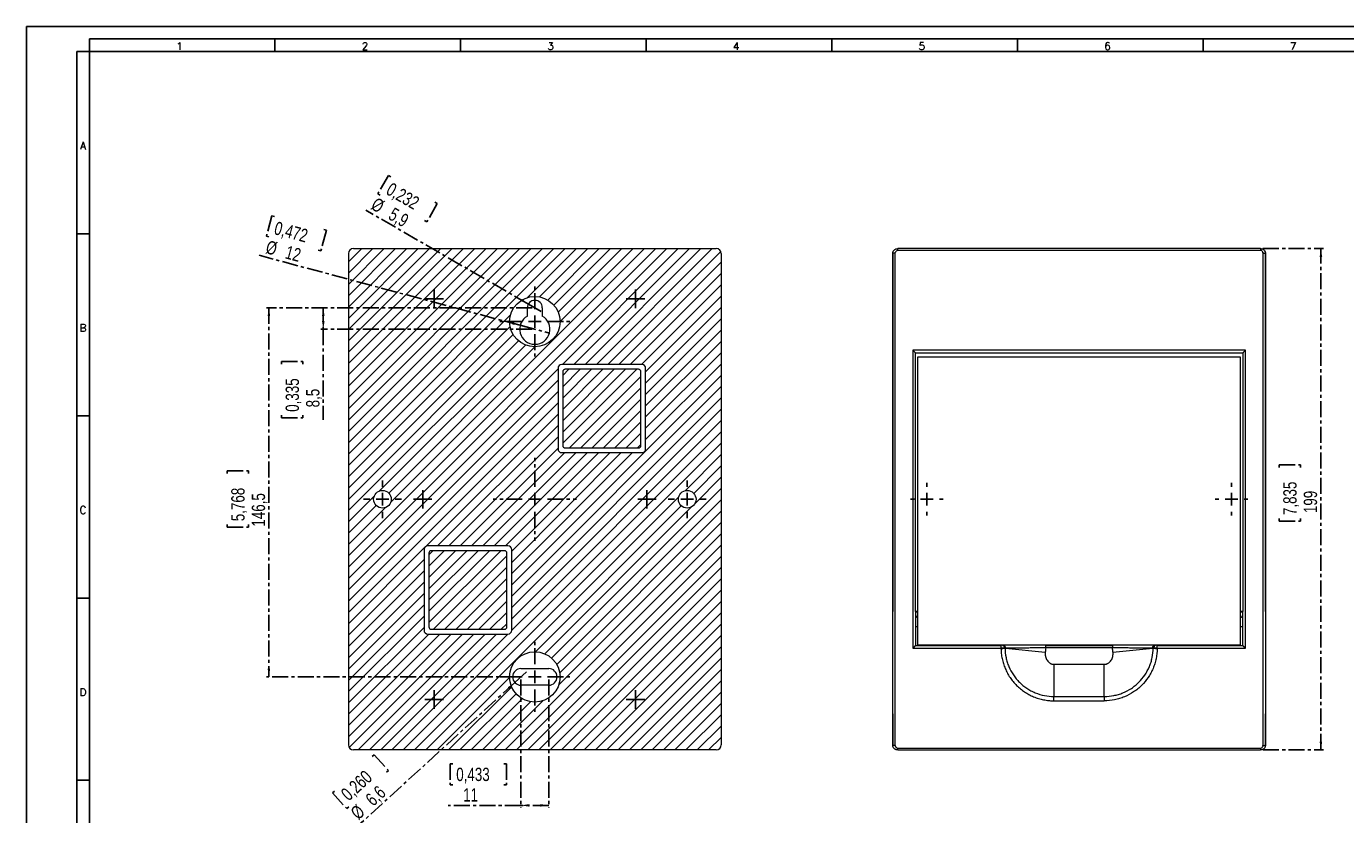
# Model space of a CAD drawing. Header units: millimetres. Extents: x 0 to 841, y 0 to 594.
# Tile 2 of 3: x 0 to 524, y 281 to 594. Entities that reach past the tile are written whole.
import ezdxf

# ---------------------------------------------------------------- set-up
doc = ezdxf.new("R2010")
doc.units = ezdxf.units.MM
doc.linetypes.add('CENTER', pattern=[10.16, 6.35, -1.27, 1.27, -1.27])
doc.layers.add('CENTRO', color=7, linetype='CENTER')
doc.layers.add('FORMATO', color=7, linetype='Continuous')
doc.styles.add('SLDTEXTSTYLE0', font='ROMANS')
doc.styles.add('SLDTEXTSTYLE3', font='TXT', dxfattribs={"width": 0.75})
doc.dimstyles.new('SLDDIMSTYLE0', dxfattribs={"dimtxt": 5.291667, "dimasz": 3.302, "dimexe": 0, "dimexo": 0.0625, "dimgap": 1.322917, "dimtad": 1, "dimdec": 1, "dimrnd": 1e-09, "dimzin": 12, "dimdsep": 46, "dimtxsty": 'SLDTEXTSTYLE3', "dimsah": 1, "dimcen": 0.09, "dimadec": 0, "dimazin": 3, "dimtfac": 1, "dimtdec": 1, "dimtofl": 0, "dimtmove": 0, "dimatfit": 3, "dimfxl": 1, "dimfrac": 2, "dimtolj": 1, "dimtzin": 12, "dimarcsym": 0})
doc.dimstyles.new('SLDDIMSTYLE1', dxfattribs={"dimtxt": 5.291667, "dimasz": 3.302, "dimexe": 0, "dimexo": 0.0625, "dimgap": 1.322917, "dimtad": 1, "dimdec": 1, "dimrnd": 1e-09, "dimzin": 12, "dimdsep": 46, "dimtxsty": 'SLDTEXTSTYLE3', "dimblk1": 'NONE', "dimsah": 1, "dimcen": 0, "dimadec": 0, "dimazin": 3, "dimtfac": 1, "dimtdec": 1, "dimtmove": 0, "dimatfit": 3, "dimldrblk": 'NONE', "dimfxl": 1, "dimfrac": 2, "dimtolj": 1, "dimtzin": 12, "dimarcsym": 0})

# ---------------------------------------------------------------- blocks, each defined once
blk = doc.blocks.new('_D')
at = {"layer": 'CENTRO'}
for p, q in [((491.01, 505.81), (515.01, 505.81)), ((514.01, 306.81), (514.01, 505.81)), ((497.47, 418.96), (497.47, 420.04)), ((497.47, 420.04), (505.88, 420.04)), ((505.88, 420.04), (505.88, 418.96)), ((497.47, 398.69), (497.47, 397.62)), ((505.88, 397.62), (505.88, 398.69)), ((497.47, 397.62), (505.88, 397.62)), ((491.01, 306.81), (515.01, 306.81))]:
    blk.add_line(p, q, dxfattribs=at)
for points in [[(514.01, 505.81), (513.5, 502.5), (514.52, 502.5)], [(514.01, 306.81), (514.52, 310.11), (513.5, 310.11)]]:
    blk.add_solid(points, dxfattribs=at)
at = {"layer": 'CENTRO', "char_height": 5.292, "attachment_point": 1, "rotation": 90, "style": 'SLDTEXTSTYLE3'}
for s, insert in [('7,835', (499.06, 400.03, -44.71)), ('199', (507.19, 400.82, -44.71))]:
    blk.add_mtext(s, dxfattribs=dict(at, insert=insert))
blk = doc.blocks.new('SW_CENTERMARKSYMBOL_0')
at = {"layer": 'CENTRO', "color": 0}
for p, q in [((0, 5), (0, 6.5)), ((-5, 0), (-6.5, 0)), ((0, 0), (-2.5, 0)), ((0, 0), (0, 2.5)), ((0, 0), (0, -2.5)), ((0, 0), (2.5, 0)), ((5, 0), (6.5, 0)), ((0, -5), (0, -6.5))]:
    blk.add_line(p, q, dxfattribs=at)
blk = doc.blocks.new('SW_CENTERMARKSYMBOL_1')
at = {"layer": 'CENTRO', "color": 0}
for p, q in [((0, 5), (0, 6.5)), ((-5, 0), (-6.5, 0)), ((0, 0), (-2.5, 0)), ((0, 0), (0, 2.5)), ((0, 0), (0, -2.5)), ((0, 0), (2.5, 0)), ((5, 0), (6.5, 0)), ((0, -5), (0, -6.5))]:
    blk.add_line(p, q, dxfattribs=at)
blk = doc.blocks.new('_D_3')
at = {"layer": 'CENTRO'}
for p, q in [((143.76, 534.87), (139.55, 527.59)), ((144.69, 534.34), (143.76, 534.87)), ((139.55, 527.59), (140.48, 527.05)), ((162.24, 524.2), (163.17, 523.66)), ((199.33, 483.78), (134.83, 521.02)), ((163.17, 523.66), (158.97, 516.38)), ((158.97, 516.38), (158.04, 516.92)), ((199.33, 483.78), (204.44, 480.83))]:
    blk.add_line(p, q, dxfattribs=at)
blk.add_solid([(199.33, 483.78), (196.73, 485.87), (196.22, 484.99)], dxfattribs=at)
at = {"layer": 'CENTRO', "char_height": 5.292, "attachment_point": 1, "rotation": 330, "style": 'SLDTEXTSTYLE3'}
for s, insert in [('0,232', (145.06, 532.29, -44.71)), ('%%c', (139.06, 526.37, -44.71)), ('5,9', (145.98, 522.37, -44.71))]:
    blk.add_mtext(s, dxfattribs=dict(at, insert=insert))
blk = doc.blocks.new('_NONE')
blk = doc.blocks.new('_D_4')
at = {"layer": 'CENTRO'}
for p, q in [((97.45, 518.87), (95.28, 510.75)), ((98.49, 518.6), (97.45, 518.87)), ((118.07, 513.35), (119.11, 513.07)), ((95.28, 510.75), (96.31, 510.48)), ((119.11, 513.07), (116.93, 504.95)), ((196.09, 475.36), (92.41, 503.14)), ((116.93, 504.95), (115.9, 505.23)), ((196.09, 475.36), (207.68, 472.25))]:
    blk.add_line(p, q, dxfattribs=at)
blk.add_solid([(196.09, 475.36), (193.04, 476.7), (192.77, 475.72)], dxfattribs=at)
at = {"layer": 'CENTRO', "char_height": 5.292, "attachment_point": 1, "rotation": 345, "style": 'SLDTEXTSTYLE3'}
for s, insert in [('0,472', (99.38, 516.72, -44.71)), ('%%c', (96.06, 509.19, -44.71)), ('12', (103.77, 507.12, -44.71))]:
    blk.add_mtext(s, dxfattribs=dict(at, insert=insert))
blk = doc.blocks.new('_D_5')
at = {"layer": 'CENTRO'}
for p, q in [((200.89, 482.31), (116.89, 482.31)), ((117.89, 482.31), (117.89, 473.81)), ((200.89, 473.81), (116.89, 473.81)), ((117.89, 473.81), (117.89, 437.8)), ((101.35, 459.95), (101.35, 461.02)), ((101.35, 461.02), (109.76, 461.02)), ((109.76, 461.02), (109.76, 459.95)), ((101.35, 439.67), (101.35, 438.6)), ((101.35, 438.6), (109.76, 438.6)), ((109.76, 438.6), (109.76, 439.67))]:
    blk.add_line(p, q, dxfattribs=at)
for points in [[(117.89, 482.31), (117.38, 479), (118.4, 479)], [(117.89, 473.81), (118.4, 477.11), (117.38, 477.11)]]:
    blk.add_solid(points, dxfattribs=at)
at = {"layer": 'CENTRO', "char_height": 5.292, "attachment_point": 1, "rotation": 90, "style": 'SLDTEXTSTYLE3'}
for s, insert in [('0,335', (102.94, 441.02, -44.71)), ('8,5', (111.07, 442.78, -44.71))]:
    blk.add_mtext(s, dxfattribs=dict(at, insert=insert))
blk = doc.blocks.new('_D_6')
at = {"layer": 'CENTRO'}
for p, q in [((200.89, 482.31), (95.3, 482.31)), ((96.3, 482.31), (96.3, 335.81)), ((79.76, 416.53), (79.76, 417.6)), ((79.76, 417.6), (88.17, 417.6)), ((88.17, 417.6), (88.17, 416.53)), ((79.76, 396.26), (79.76, 395.18)), ((79.76, 395.18), (88.17, 395.18)), ((88.17, 395.18), (88.17, 396.26)), ((195.39, 335.81), (95.3, 335.81))]:
    blk.add_line(p, q, dxfattribs=at)
for points in [[(96.3, 482.31), (95.79, 479), (96.81, 479)], [(96.3, 335.81), (96.81, 339.11), (95.79, 339.11)]]:
    blk.add_solid(points, dxfattribs=at)
at = {"layer": 'CENTRO', "char_height": 5.292, "attachment_point": 1, "rotation": 90, "style": 'SLDTEXTSTYLE3'}
for s, insert in [('5,768', (81.35, 397.6, -44.71)), ('146,5', (89.48, 395.45, -44.71))]:
    blk.add_mtext(s, dxfattribs=dict(at, insert=insert))
blk = doc.blocks.new('_D_7')
at = {"layer": 'CENTRO'}
for p, q in [((193.95, 333.58), (198.83, 338.03)), ((193.95, 333.58), (132.06, 277.05)), ((137.3, 304.15), (138.09, 304.87)), ((138.09, 304.87), (143.76, 298.67)), ((143.76, 298.67), (142.97, 297.94)), ((122.33, 290.48), (121.54, 289.75)), ((121.54, 289.75), (127.21, 283.55)), ((127.21, 283.55), (128, 284.27))]:
    blk.add_line(p, q, dxfattribs=at)
blk.add_solid([(193.95, 333.58), (191.17, 331.73), (191.86, 330.98)], dxfattribs=at)
at = {"layer": 'CENTRO', "char_height": 5.292, "attachment_point": 1, "rotation": 42.41, "style": 'SLDTEXTSTYLE3'}
for s, insert in [('0,260', (124.39, 290.21, -44.71)), ('6,6', (134.13, 288.09, -44.71)), ('%%c', (128.23, 282.71, -44.71))]:
    blk.add_mtext(s, dxfattribs=dict(at, insert=insert))
blk = doc.blocks.new('_D_8')
at = {"layer": 'CENTRO'}
for p, q in [((196.39, 334.81), (196.39, 283.81)), ((207.39, 334.81), (207.39, 283.81)), ((169.35, 301.34), (168.27, 301.34)), ((168.27, 301.34), (168.27, 292.93)), ((189.62, 301.34), (190.69, 301.34)), ((190.69, 301.34), (190.69, 292.93)), ((168.27, 292.93), (169.35, 292.93)), ((190.69, 292.93), (189.62, 292.93)), ((196.39, 284.81), (167.47, 284.81)), ((207.39, 284.81), (196.39, 284.81))]:
    blk.add_line(p, q, dxfattribs=at)
for points in [[(196.39, 284.81), (199.69, 284.3), (199.69, 285.31)], [(207.39, 284.81), (204.09, 285.31), (204.09, 284.3)]]:
    blk.add_solid(points, dxfattribs=at)
at = {"layer": 'CENTRO', "char_height": 5.292, "attachment_point": 1, "style": 'SLDTEXTSTYLE3'}
for s, insert in [('0,433', (170.69, 299.76, -44.71)), ('11', (173.43, 291.63, -44.71))]:
    blk.add_mtext(s, dxfattribs=dict(at, insert=insert))
blk = doc.blocks.new('SW_CENTERMARKSYMBOL_3')
at = {"layer": 'CENTRO', "color": 0}
for p, q in [((0, 5), (0, 16.5)), ((-5, 0), (-16.5, 0)), ((0, 0), (-2.5, 0)), ((0, 0), (0, 2.5)), ((0, 0), (0, -2.5)), ((0, 0), (2.5, 0)), ((5, 0), (16.5, 0)), ((0, -5), (0, -16.5))]:
    blk.add_line(p, q, dxfattribs=at)
blk = doc.blocks.new('SW_CENTERMARKSYMBOL_4')
at = {"layer": 'CENTRO', "color": 0}
for p, q in [((0, 5), (0, 14.5)), ((-5, 0), (-14.5, 0)), ((0, 0), (-2.5, 0)), ((0, 0), (0, 2.5)), ((0, 0), (0, -2.5)), ((0, 0), (2.5, 0)), ((5, 0), (14.5, 0)), ((0, -5), (0, -14.5))]:
    blk.add_line(p, q, dxfattribs=at)
blk = doc.blocks.new('SW_CENTERMARKSYMBOL_5')
at = {"layer": 'CENTRO', "color": 0}
for p, q in [((0, 5), (0, 14.5)), ((-5, 0), (-14.5, 0)), ((0, 0), (-2.5, 0)), ((0, 0), (0, 2.5)), ((0, 0), (0, -2.5)), ((0, 0), (2.5, 0)), ((5, 0), (14.5, 0)), ((0, -5), (0, -14.5))]:
    blk.add_line(p, q, dxfattribs=at)
blk = doc.blocks.new('SW_CENTERMARKSYMBOL_6')
at = {"layer": 'CENTRO', "color": 0}
for p, q in [((0, 5), (0, 7.5)), ((-5, 0), (-7.5, 0)), ((0, 0), (-2.5, 0)), ((0, 0), (0, 2.5)), ((0, 0), (0, -2.5)), ((0, 0), (2.5, 0)), ((5, 0), (7.5, 0)), ((0, -5), (0, -7.5))]:
    blk.add_line(p, q, dxfattribs=at)
blk = doc.blocks.new('SW_CENTERMARKSYMBOL_7')
at = {"layer": 'CENTRO', "color": 0}
for p, q in [((0, 5), (0, 7.5)), ((-5, 0), (-7.5, 0)), ((0, 0), (-2.5, 0)), ((0, 0), (0, 2.5)), ((0, 0), (0, -2.5)), ((0, 0), (2.5, 0)), ((5, 0), (7.5, 0)), ((0, -5), (0, -7.5))]:
    blk.add_line(p, q, dxfattribs=at)
blk = doc.blocks.new('SW_CENTERMARKSYMBOL_8')
at = {"layer": 'CENTRO', "color": 0}
for p, q in [((-2.5, 0), (-3.65, 0)), ((0, 0), (-2.5, 0)), ((0, 2.5), (0, 3.65)), ((0, 0), (0, 2.5)), ((0, 0), (0, -2.5)), ((0, 0), (2.5, 0)), ((2.5, 0), (3.65, 0)), ((0, -2.5), (0, -3.65))]:
    blk.add_line(p, q, dxfattribs=at)
blk = doc.blocks.new('SW_CENTERMARKSYMBOL_9')
at = {"layer": 'CENTRO', "color": 0}
for p, q in [((-2.5, 0), (-3.7, 0)), ((0, 0), (-2.5, 0)), ((0, 2.5), (0, 3.7)), ((0, 0), (0, 2.5)), ((0, 0), (0, -2.5)), ((0, 0), (2.5, 0)), ((2.5, 0), (3.7, 0)), ((0, -2.5), (0, -3.7))]:
    blk.add_line(p, q, dxfattribs=at)
blk = doc.blocks.new('SW_CENTERMARKSYMBOL_10')
at = {"layer": 'CENTRO', "color": 0}
for p, q in [((-2.5, 0), (-3.7, 0)), ((0, 0), (-2.5, 0)), ((0, 2.5), (0, 3.7)), ((0, 0), (0, 2.5)), ((0, 0), (0, -2.5)), ((0, 0), (2.5, 0)), ((2.5, 0), (3.7, 0)), ((0, -2.5), (0, -3.7))]:
    blk.add_line(p, q, dxfattribs=at)
blk = doc.blocks.new('SW_CENTERMARKSYMBOL_11')
at = {"layer": 'CENTRO', "color": 0}
for p, q in [((-2.5, 0), (-3.7, 0)), ((0, 0), (-2.5, 0)), ((0, 2.5), (0, 3.7)), ((0, 0), (0, 2.5)), ((0, 0), (0, -2.5)), ((0, 0), (2.5, 0)), ((2.5, 0), (3.7, 0)), ((0, -2.5), (0, -3.7))]:
    blk.add_line(p, q, dxfattribs=at)
blk = doc.blocks.new('SW_CENTERMARKSYMBOL_12')
at = {"layer": 'CENTRO', "color": 0}
for p, q in [((-2.5, 0), (-3.7, 0)), ((0, 0), (-2.5, 0)), ((0, 2.5), (0, 3.7)), ((0, 0), (0, 2.5)), ((0, 0), (0, -2.5)), ((0, 0), (2.5, 0)), ((2.5, 0), (3.7, 0)), ((0, -2.5), (0, -3.7))]:
    blk.add_line(p, q, dxfattribs=at)
blk = doc.blocks.new('SW_CENTERMARKSYMBOL_13')
at = {"layer": 'CENTRO', "color": 0}
for p, q in [((-2.5, 0), (-3.65, 0)), ((0, 0), (-2.5, 0)), ((0, 2.5), (0, 3.65)), ((0, 0), (0, 2.5)), ((0, 0), (0, -2.5)), ((0, 0), (2.5, 0)), ((2.5, 0), (3.65, 0)), ((0, -2.5), (0, -3.65))]:
    blk.add_line(p, q, dxfattribs=at)

msp = doc.modelspace()

# ---------------------------------------------------------------- hatches: boundary and pattern name
at = {"linetype": 'Continuous', "lineweight": 0}
h = msp.add_hatch(dxfattribs=at)
h.set_pattern_fill('ANSI31', style=0)
edge = h.paths.add_edge_path(flags=0)
edge.add_line((275.89, 308.81), (275.89, 503.81))
edge.add_arc((273.89, 503.81), 2, 0, 90)
edge.add_line((273.89, 505.81), (129.89, 505.81))
edge.add_arc((129.89, 503.81), 2, 90, 180)
edge.add_line((127.89, 503.81), (127.89, 308.81))
edge.add_arc((129.89, 308.81), 2, 180, 270)
edge.add_line((129.89, 306.81), (273.89, 306.81))
edge.add_arc((273.89, 308.81), 2, 270, 360)
edge = h.paths.add_edge_path(flags=0)
edge.add_arc((159.39, 354.31), 1.5, 180, 270, ccw=False)
edge.add_line((157.89, 354.31), (157.89, 386.31))
edge.add_arc((159.39, 386.31), 1.5, 90, 180, ccw=False)
edge.add_line((159.39, 387.81), (191.19, 387.81))
edge.add_arc((191.19, 386.31), 1.5, 0, 90, ccw=False)
edge.add_line((192.69, 386.31), (192.69, 354.31))
edge.add_arc((191.19, 354.31), 1.5, 270, 360, ccw=False)
edge.add_line((191.19, 352.81), (159.39, 352.81))
edge = h.paths.add_edge_path(flags=0)
edge.add_arc((244.39, 458.31), 1.5, 0, 90, ccw=False)
edge.add_line((245.89, 458.31), (245.89, 426.31))
edge.add_arc((244.39, 426.31), 1.5, 270, 360, ccw=False)
edge.add_line((244.39, 424.81), (212.59, 424.81))
edge.add_arc((212.59, 426.31), 1.5, 180, 270, ccw=False)
edge.add_line((211.09, 426.31), (211.09, 458.31))
edge.add_arc((212.59, 458.31), 1.5, 90, 180, ccw=False)
edge.add_line((212.59, 459.81), (244.39, 459.81))
edge = h.paths.add_edge_path(flags=0)
edge.add_arc((201.89, 476.81), 10, 0, 360)
edge = h.paths.add_edge_path(flags=0)
edge.add_arc((201.89, 335.81), 10, 0, 360)
edge = h.paths.add_edge_path(flags=0)
edge.add_arc((262.39, 406.31), 3.5, 0, 360)
edge = h.paths.add_edge_path(flags=0)
edge.add_arc((141.39, 406.31), 3.5, 0, 360)
h = msp.add_hatch(dxfattribs=at)
h.set_pattern_fill('ANSI31', style=0)
edge = h.paths.add_edge_path(flags=0)
edge.add_line((242.99, 457.91), (213.99, 457.91))
edge.add_arc((213.99, 456.91), 1, 90, 180)
edge.add_line((212.99, 456.91), (212.99, 427.71))
edge.add_arc((213.99, 427.71), 1, 180, 270)
edge.add_line((213.99, 426.71), (242.99, 426.71))
edge.add_arc((242.99, 427.71), 1, 270, 360)
edge.add_line((243.99, 427.71), (243.99, 456.91))
edge.add_arc((242.99, 456.91), 1, 360, 450)
h = msp.add_hatch(dxfattribs=at)
h.set_pattern_fill('ANSI31', style=0)
edge = h.paths.add_edge_path(flags=0)
edge.add_line((189.79, 385.91), (160.79, 385.91))
edge.add_arc((160.79, 384.91), 1, 90, 180)
edge.add_line((159.79, 384.91), (159.79, 355.71))
edge.add_arc((160.79, 355.71), 1, 180, 270)
edge.add_line((160.79, 354.71), (189.79, 354.71))
edge.add_arc((189.79, 355.71), 1, 270, 360)
edge.add_line((190.79, 355.71), (190.79, 384.91))
edge.add_arc((189.79, 384.91), 1, 360, 450)

# ---------------------------------------------------------------- linework, layer by layer
at = {"color": 7, "linetype": 'Continuous', "lineweight": 15}
for p, q in [((127.89, 503.81), (127.89, 308.81)), ((129.89, 505.81), (273.89, 505.81)), ((275.89, 503.81), (275.89, 308.81)), ((344.01, 361.74), (344.01, 503.81)), ((345.01, 308.55), (345.01, 504.06)), ((346.01, 505.06), (346.01, 505.81)), ((490.01, 505.81), (346.01, 505.81)), ((490.01, 505.06), (346.01, 505.06)), ((490.01, 505.81), (490.01, 505.06)), ((491.01, 504.06), (491.01, 308.55)), ((492.01, 503.81), (492.01, 361.74)), ((198.94, 479.03), (198.94, 482.31)), ((204.84, 482.31), (204.84, 479.03)), ((352.01, 465.46), (352.01, 406.31)), ((484.01, 465.46), (352.01, 465.46)), ((483.01, 464.32), (353.01, 464.32)), ((354.01, 462.89), (482.01, 462.89)), ((354.01, 348.39), (354.01, 462.89)), ((354.01, 462.89), (482.01, 462.89)), ((354.01, 462.89), (354.01, 462.89)), ((482.01, 462.89), (482.01, 348.39)), ((482.01, 462.89), (482.01, 462.89)), ((484.01, 347.15), (484.01, 465.46)), ((211.09, 458.31), (211.09, 426.31)), ((244.39, 459.81), (212.59, 459.81)), ((212.99, 456.91), (212.99, 427.71)), ((242.99, 457.91), (213.99, 457.91)), ((243.99, 427.71), (243.99, 456.91)), ((245.89, 426.31), (245.89, 458.31)), ((212.59, 424.81), (244.39, 424.81)), ((213.99, 426.71), (242.99, 426.71)), ((352.01, 406.31), (352.01, 347.15)), ((191.19, 387.81), (159.39, 387.81)), ((157.89, 386.31), (157.89, 354.31)), ((159.79, 384.91), (159.79, 355.71)), ((189.79, 385.91), (160.79, 385.91)), ((190.79, 355.71), (190.79, 384.91)), ((192.69, 354.31), (192.69, 386.31)), ((344.01, 361.74), (344.01, 361.74)), ((344.01, 361.74), (344.01, 361.74)), ((354.01, 361.74), (353.01, 361.74)), ((483.01, 361.74), (482.01, 361.74)), ((492.01, 361.74), (492.01, 361.74)), ((492.01, 361.74), (492.01, 361.74)), ((159.39, 352.81), (191.19, 352.81)), ((160.79, 354.71), (189.79, 354.71)), ((353.01, 355.78), (354.01, 355.78)), ((482.01, 355.78), (483.01, 355.78)), ((352.01, 347.15), (386.98, 347.15)), ((353.01, 348.31), (386.98, 348.31)), ((482.01, 348.39), (354.01, 348.39)), ((386.98, 347.15), (386.98, 347.1)), ((388.79, 347.22), (404.56, 345.57)), ((404.74, 347.31), (404.74, 348.31)), ((404.74, 348.31), (431.28, 348.31)), ((431.28, 347.31), (404.74, 347.31)), ((431.45, 345.57), (447.22, 347.22)), ((449.03, 347.15), (449.03, 348.31)), ((449.03, 348.31), (483.01, 348.31)), ((449.03, 347.1), (449.03, 347.15)), ((449.03, 347.15), (484.01, 347.15)), ((408.01, 340.79), (408.01, 328.02)), ((428.01, 340.79), (408.01, 340.79)), ((428.01, 328.02), (428.01, 340.79)), ((196.39, 339.11), (207.39, 339.11)), ((207.39, 332.51), (196.39, 332.51)), ((408.01, 326.33), (408.01, 328.02)), ((408.01, 328.02), (428.01, 328.02)), ((408.01, 326.33), (428.01, 326.33)), ((428.01, 328.02), (428.01, 326.33)), ((344.01, 321.12), (344.01, 321.12)), ((344.01, 308.81), (344.01, 321.12)), ((344.01, 321.12), (344.01, 321.12)), ((492.01, 321.12), (492.01, 321.12)), ((492.01, 321.12), (492.01, 308.81)), ((492.01, 321.12), (492.01, 321.12)), ((273.89, 306.81), (129.89, 306.81)), ((346.01, 307.55), (490.01, 307.55)), ((346.01, 306.81), (346.01, 307.55)), ((346.01, 306.81), (490.01, 306.81))]:
    msp.add_line(p, q, dxfattribs=at)
at = {"color": 7, "linetype": 'Continuous', "lineweight": 15, "flags": 128}
for points in [[(386.98, 348.31), (386.98, 348.28), (386.98, 348.21), (386.98, 348.1), (386.98, 347.96), (386.98, 347.78), (386.98, 347.58), (386.98, 347.37), (386.98, 347.15)], [(387.65, 348.31), (387.79, 348.28), (387.92, 348.22), (388.04, 348.11), (388.15, 347.97), (388.23, 347.8), (388.28, 347.61), (388.31, 347.41), (388.31, 347.2)], [(490.01, 307.55), (490.01, 307.39), (490.01, 307.25), (490.01, 307.12), (490.01, 307.01), (490.01, 306.92), (490.01, 306.86), (490.01, 306.82), (490.01, 306.81)]]:
    msp.add_lwpolyline(points, dxfattribs=at)
at = {"color": 7, "linetype": 'Continuous', "lineweight": 15}
for centre, radius in [((201.89, 476.81), 10), ((141.39, 406.31), 3.5), ((262.39, 406.31), 3.5), ((201.89, 335.81), 10)]:
    msp.add_circle(centre, radius, dxfattribs=at)
for centre, radius, start, end in [((129.89, 503.81), 2, 90, 180), ((273.89, 503.81), 2, 0, 90), ((344.77, 502.89), 1.19, 78.6908, 130.046), ((201.89, 482.31), 2.95, 0, 180), ((201.89, 473.81), 6, 119.4502, 60.5498), ((212.59, 458.31), 1.5, 90, 180), ((213.99, 456.91), 1, 90, 180), ((242.99, 456.91), 1, 360, 90), ((244.39, 458.31), 1.5, 0, 90), ((212.59, 426.31), 1.5, 180, 270), ((213.99, 427.71), 1, 180, 270), ((242.99, 427.71), 1, 270, 0), ((244.39, 426.31), 1.5, 270, 360), ((159.39, 386.31), 1.5, 90, 180), ((191.19, 386.31), 1.5, 0, 90), ((160.79, 384.91), 1, 90, 180), ((189.79, 384.91), 1, 360, 90), ((354.01, 360.5), 1, 180, 270), ((482.01, 360.5), 1, 270, 360), ((159.39, 354.31), 1.5, 180, 270), ((160.79, 355.71), 1, 180, 270), ((189.79, 355.71), 1, 270, 0), ((191.19, 354.31), 1.5, 270, 360), ((386.93, 357.25), 10.15, 270.2938, 277.8476), ((387.65, 347.38), 0.936, 350.4484, 82.4017), ((387.87, 347.38), 0.933, 350.2167, 81.9014), ((448.36, 347.38), 0.936, 97.5983, 189.5516), ((449.09, 357.25), 10.15, 262.1524, 269.7062), ((196.39, 335.81), 3.3, 90, 270), ((207.39, 335.81), 3.3, 270, 90), ((129.89, 308.81), 2, 180, 270), ((273.89, 308.81), 2, 270, 0), ((491.24, 309.72), 1.19, 258.6908, 310.046)]:
    msp.add_arc(centre, radius, start, end, dxfattribs=at)
for points, knots in [([(344.01, 503.81), (344.01, 503.94), (344.02, 504.06), (344.07, 504.31), (344.11, 504.44), (344.2, 504.68), (344.26, 504.79), (344.4, 505.01), (344.49, 505.11), (344.67, 505.3), (344.77, 505.38), (344.99, 505.53), (345.11, 505.6), (345.47, 505.75), (345.74, 505.81), (346.01, 505.81)], [0, 0, 0, 0, 0.125, 0.125, 0.25, 0.25, 0.375, 0.375, 0.5, 0.5, 0.625, 0.625, 0.75, 0.75, 1, 1, 1, 1]), ([(344.01, 503.81), (344.01, 492.27), (344.01, 480.58), (344.01, 457.03), (344.01, 445.16), (344.01, 421.34), (344.01, 409.39), (344.01, 385.52), (344.01, 373.6), (344.01, 361.74)], [0, 0, 0, 0, 0.25, 0.25, 0.5, 0.5, 0.75, 0.75, 1, 1, 1, 1]), ([(346.01, 505.06), (345.74, 505.06), (345.48, 504.95), (345.2, 504.67), (345.13, 504.56), (345.03, 504.32), (345.01, 504.19), (345.01, 504.06)], [0, 0, 0, 0, 0.5, 0.5, 0.75, 0.75, 1, 1, 1, 1]), ([(490.01, 505.81), (490.14, 505.81), (490.27, 505.79), (490.53, 505.74), (490.66, 505.7), (490.91, 505.6), (491.02, 505.53), (491.24, 505.39), (491.34, 505.3), (491.61, 505.02), (491.76, 504.8), (491.91, 504.44), (491.94, 504.32), (491.99, 504.06), (492.01, 503.94), (492.01, 503.81)], [0, 0, 0, 0, 0.125, 0.125, 0.25, 0.25, 0.375, 0.375, 0.5, 0.5, 0.75, 0.75, 0.875, 0.875, 1, 1, 1, 1]), ([(491.01, 504.06), (491.01, 504.19), (490.98, 504.32), (490.88, 504.56), (490.81, 504.67), (490.63, 504.86), (490.52, 504.93), (490.27, 505.04), (490.14, 505.06), (490.01, 505.06)], [0, 0, 0, 0, 0.25, 0.25, 0.5, 0.5, 0.75, 0.75, 1, 1, 1, 1]), ([(491.01, 504.06), (491.12, 504.06), (491.25, 504.06), (491.5, 504.03), (491.62, 504.01), (491.81, 503.96), (491.89, 503.93), (491.98, 503.87), (492.01, 503.84), (492.01, 503.81)], [0, 0, 0, 0, 0.25, 0.25, 0.5, 0.5, 0.75, 0.75, 1, 1, 1, 1]), ([(492.01, 361.74), (492.01, 373.6), (492.01, 385.52), (492.01, 409.39), (492.01, 421.34), (492.01, 445.16), (492.01, 457.03), (492.01, 480.58), (492.01, 492.27), (492.01, 503.81)], [0, 0, 0, 0, 0.25, 0.25, 0.5, 0.5, 0.75, 0.75, 1, 1, 1, 1]), ([(353.01, 464.32), (353.01, 464.32), (353, 464.33), (352.99, 464.35), (352.98, 464.38), (352.95, 464.43), (352.89, 464.51), (352.79, 464.63), (352.65, 464.78), (352.5, 464.95), (352.34, 465.12), (352.2, 465.26), (352.09, 465.38), (352.03, 465.43), (352.01, 465.46)], [0, 0, 0, 0, 0.038987, 0.078475, 0.118539, 0.180076, 0.244945, 0.370978, 0.496978, 0.622365, 0.74805, 0.873992, 0.937115, 1, 1, 1, 1]), ([(484.01, 465.46), (483.98, 465.43), (483.92, 465.38), (483.81, 465.27), (483.62, 465.06), (483.4, 464.84), (483.22, 464.63), (483.12, 464.51), (483.07, 464.43), (483.03, 464.38), (483.01, 464.34), (483.01, 464.33), (483.01, 464.32)], [0, 0, 0, 0, 0.057791, 0.126099, 0.252134, 0.502724, 0.628816, 0.754942, 0.819858, 0.88144, 0.941326, 1, 1, 1, 1]), ([(483.01, 464.32), (483.01, 447.37), (483.01, 430.24), (483.01, 395.94), (483.01, 378.78), (483.01, 361.74)], [0, 0, 0, 0, 0.5, 0.5, 1, 1, 1, 1]), ([(353.01, 406.31), (353, 406.31), (352.98, 406.31), (352.88, 406.31), (352.8, 406.31), (352.61, 406.31), (352.49, 406.31), (352.25, 406.31), (352.12, 406.31), (352.01, 406.31)], [0, 0, 0, 0, 0.25, 0.25, 0.5, 0.5, 0.75, 0.75, 1, 1, 1, 1]), ([(344.01, 321.12), (344.01, 321.76), (344.01, 323.04), (344.01, 324.95), (344.01, 326.87), (344.01, 328.79), (344.01, 330.72), (344.01, 334.68), (344.01, 340.71), (344.01, 348.81), (344.01, 355.02), (344.01, 359.34), (344.01, 360.94), (344.01, 361.74)], [0, 0, 0, 0, 0.047599, 0.0952, 0.142803, 0.19041, 0.238022, 0.285641, 0.484671, 0.683661, 0.882703, 0.941356, 1, 1, 1, 1]), ([(354.01, 361.55), (353.87, 361.55), (353.74, 361.55), (353.49, 361.52), (353.38, 361.5), (353.2, 361.46), (353.13, 361.43), (353.03, 361.36), (353.01, 361.32), (353.01, 361.29)], [0, 0, 0, 0, 0.25, 0.25, 0.5, 0.5, 0.75, 0.75, 1, 1, 1, 1]), ([(483.01, 361.29), (483.01, 361.32), (482.98, 361.36), (482.89, 361.43), (482.82, 361.45), (482.63, 361.5), (482.52, 361.52), (482.27, 361.55), (482.14, 361.55), (482.01, 361.55)], [0, 0, 0, 0, 0.25, 0.25, 0.5, 0.5, 0.75, 0.75, 1, 1, 1, 1]), ([(352.01, 347.15), (352.03, 347.18), (352.09, 347.23), (352.2, 347.35), (352.4, 347.55), (352.61, 347.77), (352.79, 347.98), (352.89, 348.1), (352.95, 348.18), (352.98, 348.23), (353, 348.27), (353, 348.29), (353.01, 348.29)], [0, 0, 0, 0, 0.05736, 0.125153, 0.250241, 0.498951, 0.624097, 0.749276, 0.813705, 0.874824, 0.938086, 1, 1, 1, 1]), ([(388.31, 347.2), (388.22, 347.19), (388.12, 347.18), (387.92, 347.17), (387.81, 347.17), (387.47, 347.16), (387.22, 347.15), (386.98, 347.15)], [0, 0, 0, 0, 0.25, 0.25, 0.5, 0.5, 1, 1, 1, 1]), ([(386.98, 347.1), (386.98, 346.97), (386.99, 346.69), (387, 346.29), (387.03, 345.88), (387.06, 345.47), (387.12, 344.86), (387.23, 344.06), (387.41, 343.06), (387.64, 342.07), (388.02, 340.76), (388.6, 339.16), (389.49, 337.33), (390.54, 335.58), (391.77, 333.95), (393.14, 332.43), (394.66, 331.06), (396.31, 329.84), (398.07, 328.78), (399.93, 327.9), (401.55, 327.32), (402.87, 326.96), (403.88, 326.73), (404.9, 326.55), (405.82, 326.43), (406.62, 326.37), (407.31, 326.33), (407.78, 326.33), (408.01, 326.33)], [0, 0, 0, 0, 0.012531, 0.025058, 0.037583, 0.050112, 0.06265, 0.093754, 0.124864, 0.15604, 0.187218, 0.250025, 0.312366, 0.374558, 0.437174, 0.499805, 0.561985, 0.624301, 0.687111, 0.74944, 0.811612, 0.842948, 0.874263, 0.905702, 0.937128, 0.958091, 0.979041, 1, 1, 1, 1]), ([(388.58, 347.22), (388.59, 345.95), (388.73, 344.71), (389.11, 342.87), (389.27, 342.26), (389.64, 341.06), (389.86, 340.46), (390.6, 338.72), (391.2, 337.62), (392.25, 336.05), (392.63, 335.55), (393.44, 334.57), (393.87, 334.1), (395.21, 332.78), (396.18, 331.98), (397.76, 330.93), (398.31, 330.6), (399.43, 330.01), (400, 329.74), (401.74, 329.02), (402.95, 328.65), (405.46, 328.15), (406.73, 328.02), (408.01, 328.02)], [0, 0, 0, 0, 0.125, 0.125, 0.1875, 0.1875, 0.25, 0.25, 0.375, 0.375, 0.4375, 0.4375, 0.5, 0.5, 0.625, 0.625, 0.6875, 0.6875, 0.75, 0.75, 0.875, 0.875, 1, 1, 1, 1]), ([(404.74, 347.31), (403.19, 347.3), (401.67, 347.29), (399.44, 347.28), (398.7, 347.28), (397.25, 347.27), (396.54, 347.26), (395.17, 347.26), (394.5, 347.25), (393.22, 347.25), (392.59, 347.24), (390.79, 347.23), (389.73, 347.23), (388.79, 347.22)], [0, 0, 0, 0, 0.25, 0.25, 0.375, 0.375, 0.5, 0.5, 0.625, 0.625, 0.75, 0.75, 1, 1, 1, 1]), ([(428.01, 328.02), (429.29, 328.02), (430.54, 328.15), (432.4, 328.52), (433.01, 328.67), (434.23, 329.03), (434.83, 329.25), (436.59, 329.97), (437.7, 330.56), (439.28, 331.61), (439.79, 331.99), (440.77, 332.79), (441.24, 333.21), (442.58, 334.54), (443.38, 335.5), (444.45, 337.07), (444.78, 337.62), (445.38, 338.72), (445.65, 339.29), (446.14, 340.44), (446.36, 341.03), (446.73, 342.23), (446.89, 342.84), (447.28, 344.7), (447.42, 345.95), (447.43, 347.22)], [0, 0, 0, 0, 0.125, 0.125, 0.1875, 0.1875, 0.25, 0.25, 0.375, 0.375, 0.4375, 0.4375, 0.5, 0.5, 0.625, 0.625, 0.6875, 0.6875, 0.75, 0.75, 0.8125, 0.8125, 0.875, 0.875, 1, 1, 1, 1]), ([(449.03, 347.1), (449.02, 345.73), (448.87, 344.37), (448.44, 342.36), (448.27, 341.69), (447.86, 340.4), (447.39, 339.12), (446.8, 337.9), (446.32, 337.01), (446.15, 336.71), (445.79, 336.13), (445.61, 335.84), (444.64, 334.42), (443.78, 333.38), (442.33, 331.95), (441.82, 331.49), (441.03, 330.84), (440.75, 330.63), (440.2, 330.22), (439.92, 330.02), (438.5, 329.08), (437.3, 328.44), (435.4, 327.66), (434.74, 327.42), (433.43, 327.03), (432.76, 326.86), (430.75, 326.46), (429.39, 326.33), (428.01, 326.33)], [0, 0, 0, 0, 0.125, 0.125, 0.1875, 0.1875, 0.25, 0.3125, 0.3125, 0.34375, 0.34375, 0.375, 0.375, 0.5, 0.5, 0.5625, 0.5625, 0.59375, 0.59375, 0.625, 0.625, 0.75, 0.75, 0.8125, 0.8125, 0.875, 0.875, 1, 1, 1, 1]), ([(431.28, 348.31), (431.28, 348.31), (431.28, 348.28), (431.28, 348.19), (431.28, 348.11), (431.28, 347.92), (431.28, 347.8), (431.28, 347.55), (431.28, 347.42), (431.28, 347.31)], [0, 0, 0, 0, 0.25, 0.25, 0.5, 0.5, 0.75, 0.75, 1, 1, 1, 1]), ([(431.45, 345.57), (431.42, 345.86), (431.36, 346.44), (431.3, 347.01), (431.28, 347.31)], [0, 0, 0, 0, 0.497456, 1, 1, 1, 1]), ([(447.22, 347.22), (446.28, 347.23), (445.22, 347.23), (442.82, 347.25), (441.53, 347.25), (439.47, 347.26), (438.76, 347.27), (437.31, 347.28), (436.57, 347.28), (434.34, 347.29), (432.82, 347.3), (431.28, 347.31)], [0, 0, 0, 0, 0.25, 0.25, 0.5, 0.5, 0.625, 0.625, 0.75, 0.75, 1, 1, 1, 1]), ([(447.22, 347.22), (447.21, 347.35), (447.22, 347.48), (447.29, 347.75), (447.35, 347.88), (447.5, 348.09), (447.6, 348.17), (447.8, 348.28), (447.91, 348.31), (448.01, 348.31)], [0, 0, 0, 0, 0.25, 0.25, 0.5, 0.5, 0.75, 0.75, 1, 1, 1, 1]), ([(448.37, 348.31), (448.28, 348.31), (448.19, 348.28), (448.02, 348.17), (447.93, 348.08), (447.8, 347.86), (447.75, 347.73), (447.7, 347.46), (447.69, 347.32), (447.7, 347.2)], [0, 0, 0, 0, 0.25, 0.25, 0.5, 0.5, 0.75, 0.75, 1, 1, 1, 1]), ([(449.03, 347.15), (448.79, 347.15), (448.54, 347.16), (448.09, 347.17), (447.88, 347.18), (447.7, 347.2)], [0, 0, 0, 0, 0.5, 0.5, 1, 1, 1, 1]), ([(483.01, 348.29), (483.01, 348.29), (483.01, 348.28), (483.02, 348.26), (483.04, 348.23), (483.07, 348.18), (483.12, 348.1), (483.22, 347.98), (483.36, 347.83), (483.51, 347.66), (483.67, 347.49), (483.81, 347.35), (483.92, 347.23), (483.98, 347.18), (484.01, 347.15)], [0, 0, 0, 0, 0.041138, 0.082828, 0.125162, 0.186236, 0.250618, 0.375704, 0.500758, 0.625203, 0.749943, 0.874939, 0.937587, 1, 1, 1, 1]), ([(404.56, 345.57), (404.55, 345.5), (404.54, 345.37), (404.53, 345.16), (404.53, 344.96), (404.54, 344.68), (404.58, 344.34), (404.68, 343.8), (404.89, 343.14), (405.27, 342.41), (405.7, 341.86), (406.11, 341.49), (406.44, 341.25), (406.81, 341.05), (407.15, 340.92), (407.46, 340.84), (407.73, 340.8), (407.92, 340.8), (408.01, 340.79)], [0, 0, 0, 0, 0.03107, 0.062122, 0.093209, 0.124382, 0.18704, 0.249619, 0.374245, 0.499364, 0.624538, 0.687884, 0.749786, 0.813037, 0.874978, 0.916928, 0.958468, 1, 1, 1, 1]), ([(428.01, 340.79), (428.06, 340.8), (428.17, 340.8), (428.34, 340.81), (428.5, 340.84), (428.66, 340.87), (428.9, 340.94), (429.21, 341.05), (429.57, 341.25), (429.91, 341.5), (430.32, 341.87), (430.75, 342.41), (431.13, 343.14), (431.33, 343.8), (431.43, 344.34), (431.48, 344.75), (431.49, 345.16), (431.46, 345.43), (431.45, 345.57)], [0, 0, 0, 0, 0.024995, 0.049947, 0.074945, 0.100075, 0.125425, 0.187415, 0.250884, 0.31274, 0.376203, 0.500762, 0.625288, 0.750157, 0.812453, 0.874993, 0.937525, 1, 1, 1, 1]), ([(345.01, 308.55), (344.89, 308.55), (344.76, 308.55), (344.52, 308.58), (344.4, 308.6), (344.2, 308.65), (344.13, 308.68), (344.03, 308.74), (344.01, 308.78), (344.01, 308.81)], [0, 0, 0, 0, 0.25, 0.25, 0.5, 0.5, 0.75, 0.75, 1, 1, 1, 1]), ([(346.01, 306.81), (345.87, 306.81), (345.74, 306.82), (345.48, 306.87), (345.35, 306.91), (345.11, 307.01), (344.99, 307.08), (344.77, 307.22), (344.67, 307.31), (344.4, 307.59), (344.25, 307.81), (344.11, 308.17), (344.07, 308.29), (344.02, 308.55), (344.01, 308.68), (344.01, 308.81)], [0, 0, 0, 0, 0.125, 0.125, 0.25, 0.25, 0.375, 0.375, 0.5, 0.5, 0.75, 0.75, 0.875, 0.875, 1, 1, 1, 1]), ([(345.01, 308.55), (345.01, 308.42), (345.03, 308.29), (345.13, 308.05), (345.2, 307.94), (345.38, 307.75), (345.5, 307.68), (345.74, 307.57), (345.87, 307.55), (346.01, 307.55)], [0, 0, 0, 0, 0.25, 0.25, 0.5, 0.5, 0.75, 0.75, 1, 1, 1, 1]), ([(492.01, 308.81), (492.01, 308.68), (491.99, 308.55), (491.94, 308.3), (491.91, 308.17), (491.81, 307.93), (491.75, 307.82), (491.61, 307.6), (491.52, 307.5), (491.34, 307.31), (491.24, 307.23), (491.02, 307.08), (490.91, 307.01), (490.54, 306.86), (490.28, 306.81), (490.01, 306.81)], [0, 0, 0, 0, 0.125, 0.125, 0.25, 0.25, 0.375, 0.375, 0.5, 0.5, 0.625, 0.625, 0.75, 0.75, 1, 1, 1, 1]), ([(490.01, 307.55), (490.28, 307.55), (490.54, 307.66), (490.81, 307.94), (490.88, 308.05), (490.98, 308.29), (491.01, 308.42), (491.01, 308.55)], [0, 0, 0, 0, 0.5, 0.5, 0.75, 0.75, 1, 1, 1, 1])]:
    msp.add_open_spline(points, degree=3, knots=knots, dxfattribs=at)
for points in [[(353.01, 406.31), (353.01, 425.72), (353.01, 445.13), (353.01, 464.32)], [(353.01, 361.74), (353.01, 376.53), (353.01, 391.42), (353.01, 406.31)], [(344.01, 361.74), (344.01, 361.74), (344.01, 361.74), (344.01, 361.74)], [(353.01, 361.74), (353.01, 361.74), (353.01, 361.74), (353.01, 361.74)], [(353.01, 361.74), (353.01, 357.24), (353.01, 352.76), (353.01, 348.29)], [(483.01, 348.29), (483.01, 352.76), (483.01, 357.24), (483.01, 361.74)], [(483.01, 361.74), (483.01, 361.74), (483.01, 361.74), (483.01, 361.74)], [(492.01, 361.74), (492.01, 361.74), (492.01, 361.74), (492.01, 361.74)], [(492.01, 361.74), (492.01, 348.03), (492.01, 334.45), (492.01, 321.12)], [(388.58, 347.22), (388.5, 347.21), (388.41, 347.21), (388.31, 347.2)], [(388.79, 347.22), (388.72, 347.22), (388.65, 347.22), (388.58, 347.22)], [(404.74, 347.31), (404.68, 346.73), (404.62, 346.15), (404.56, 345.57)], [(447.43, 347.22), (447.36, 347.22), (447.29, 347.22), (447.22, 347.22)], [(447.7, 347.2), (447.6, 347.21), (447.51, 347.21), (447.43, 347.22)], [(344.01, 321.12), (344.01, 317), (344.01, 312.89), (344.01, 308.81)], [(344.01, 321.12), (344.01, 321.12), (344.01, 321.12), (344.01, 321.12)], [(492.01, 321.12), (492.01, 321.12), (492.01, 321.12), (492.01, 321.12)], [(492.01, 308.81), (492.01, 312.89), (492.01, 317), (492.01, 321.12)]]:
    msp.add_open_spline(points, degree=3, dxfattribs=at)
at = {"layer": 'FORMATO'}
for p, q in [((841, 594), (0, 594)), ((0, 594), (0, 0)), ((836, 589), (25, 589)), ((25, 589), (25, 584)), ((98.7, 589), (98.7, 584)), ((172.4, 589), (172.4, 584)), ((246.1, 589), (246.1, 584)), ((319.8, 589), (319.8, 584)), ((393.5, 589), (393.5, 584)), ((467.2, 589), (467.2, 584)), ((20, 584), (20, 5)), ((25, 584), (20, 584)), ((25, 584), (836, 584)), ((25, 5), (25, 584)), ((25, 511.7), (20, 511.7)), ((25, 439.4), (20, 439.4)), ((25, 367.1), (20, 367.1)), ((25, 294.8), (20, 294.8))]:
    msp.add_line(p, q, dxfattribs=at)

# ---------------------------------------------------------------- block references
at = {"layer": 'CENTRO'}
for name, p in [('SW_CENTERMARKSYMBOL_11', (161.89, 485.81)), ('SW_CENTERMARKSYMBOL_5', (201.89, 476.81)), ('SW_CENTERMARKSYMBOL_10', (241.89, 485.81)), ('SW_CENTERMARKSYMBOL_3', (201.89, 406.31)), ('SW_CENTERMARKSYMBOL_7', (141.39, 406.31)), ('SW_CENTERMARKSYMBOL_13', (157.39, 406.31)), ('SW_CENTERMARKSYMBOL_8', (246.39, 406.31)), ('SW_CENTERMARKSYMBOL_6', (262.39, 406.31)), ('SW_CENTERMARKSYMBOL_1', (357.51, 406.31)), ('SW_CENTERMARKSYMBOL_0', (478.51, 406.31)), ('SW_CENTERMARKSYMBOL_4', (201.89, 335.81)), ('SW_CENTERMARKSYMBOL_9', (161.89, 326.81)), ('SW_CENTERMARKSYMBOL_12', (241.89, 326.81))]:
    msp.add_blockref(name, p, dxfattribs=at)

# ---------------------------------------------------------------- texts
at = {"layer": 'FORMATO', "char_height": 3, "attachment_point": 2, "style": 'SLDTEXTSTYLE0'}
for s, insert in [('1', (60.76, 587.66)), ('2', (134.46, 587.66)), ('3', (208.16, 587.66)), ('4', (281.86, 587.66)), ('5', (355.56, 587.66)), ('6', (429.26, 587.66)), ('7', (502.96, 587.66)), ('A', (22.48, 548.14)), ('B', (22.5, 475.84)), ('C', (22.5, 403.54)), ('D', (22.5, 331.24))]:
    msp.add_mtext(s, dxfattribs=dict(at, insert=insert))

# ---------------------------------------------------------------- dimensions: what is measured, and where the dimension line sits
at = {"layer": 'CENTRO'}
for p1, p2, picture, middle in [((204.44, 480.83), (199.33, 483.78), '_D_3', (144.73, 515.3)), ((207.68, 472.25), (196.09, 475.36), '_D_4', (103.64, 500.13)), ((198.83, 338.03), (193.95, 333.58), '_D_7', (140.56, 284.81))]:
    dim = msp.add_diameter_dim_2p(p1=p1, p2=p2, dimstyle='SLDDIMSTYLE1', dxfattribs=at)
    dim.commit()
    dim.dimension.update_dxf_attribs({"geometry": picture, "text_midpoint": middle, "dimtype": 163})
for base, p1, p2, picture, middle in [((514.01, 505.81), (490.01, 306.81), (490.01, 505.81), '_D', (514.01, 408.83)), ((96.3, 335.81), (201.89, 482.31), (196.39, 335.81), '_D_6', (96.3, 406.39)), ((117.89, 473.81), (201.89, 482.31), (201.89, 473.81), '_D_5', (117.89, 449.81))]:
    dim = msp.add_linear_dim(base=base, p1=p1, p2=p2, angle=90, dimstyle='SLDDIMSTYLE0', dxfattribs=at)
    dim.commit()
    dim.dimension.update_dxf_attribs({"geometry": picture, "text_midpoint": middle, "dimtype": 160})
dim = msp.add_linear_dim(base=(196.39, 284.81), p1=(207.39, 335.81), p2=(196.39, 335.81), dimstyle='SLDDIMSTYLE0', dxfattribs=at)
dim.commit()
dim.dimension.update_dxf_attribs({"geometry": '_D_8', "text_midpoint": (179.48, 284.81), "dimtype": 160})

doc.saveas('drawing.dxf')
